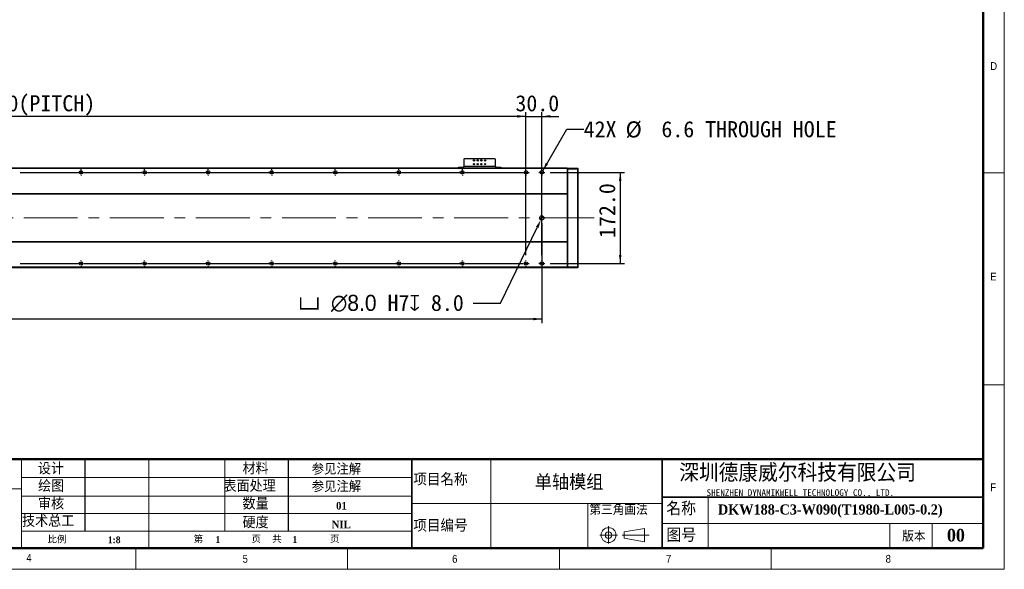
# Model space of a CAD drawing. Header units: millimetres. Extents: x 40 to 3320, y 40 to 2336.
# Tile 4 of 6: x 1461 to 3320, y 40 to 1077. Entities that reach past the tile are written whole.
import ezdxf

# ---------------------------------------------------------------- set-up
doc = ezdxf.new("R2010")
doc.units = ezdxf.units.MM
doc.header["$LTSCALE"] = 8
doc.header["$PDSIZE"] = -1
doc.linetypes.add('CENTERX2', pattern=[20.32, 12.7, -2.54, 2.54, -2.54])
doc.layers.add('DIMNS', color=7, linetype='Continuous')
doc.styles.add('SLDTEXTSTYLE0', font='Gothic.ttf', dxfattribs={"width": 0.913})
doc.styles.add('SLDTEXTSTYLE1', font='timesbd.ttf', dxfattribs={"width": 0.933})
doc.styles.add('SLDTEXTSTYLE2', font='txt', dxfattribs={"bigfont": 'bigfont'})
doc.styles.add('SLDTEXTSTYLE3', font='txt', dxfattribs={"bigfont": 'bigfont'})
doc.styles.add('SLDTEXTSTYLE4', font='txt', dxfattribs={"bigfont": 'bigfont'})
doc.styles.add('SLDTEXTSTYLE5', font='txt')
doc.styles.add('SLDTEXTSTYLE6', font='timesbd.ttf', dxfattribs={"width": 0.933, "bigfont": 'bigfont'})
doc.styles.add('SLDTEXTSTYLE7', font='txt')
doc.dimstyles.new('SLDDIMSTYLE0', dxfattribs={"dimtxt": 30.4, "dimasz": 16, "dimexe": 0, "dimexo": 0.0625, "dimgap": 7.6, "dimtad": 2, "dimdec": 1, "dimrnd": 1e-09, "dimzin": 4, "dimdsep": 46, "dimtxsty": 'SLDTEXTSTYLE7', "dimsah": 1, "dimcen": 0.09, "dimadec": 0, "dimazin": 1, "dimtfac": 1, "dimtdec": 1, "dimtmove": 0, "dimatfit": 0, "dimfxl": 0, "dimfrac": 2, "dimtolj": 1, "dimtzin": 12, "dimarcsym": 0})
doc.dimstyles.new('SLDDIMSTYLE1', dxfattribs={"dimtxt": 30.4, "dimasz": 16, "dimexe": 0, "dimexo": 0.0625, "dimgap": 7.6, "dimtad": 2, "dimdec": 1, "dimrnd": 1e-09, "dimzin": 4, "dimdsep": 46, "dimtxsty": 'SLDTEXTSTYLE7', "dimsah": 1, "dimcen": 0.09, "dimadec": 0, "dimazin": 1, "dimtfac": 1, "dimtdec": 1, "dimtofl": 0, "dimtmove": 0, "dimatfit": 3, "dimfxl": 0, "dimfrac": 2, "dimtolj": 1, "dimtzin": 12, "dimarcsym": 0})
doc.dimstyles.new('SLDDIMSTYLE4', dxfattribs={"dimtxt": 30.4, "dimasz": 16, "dimexe": 0, "dimexo": 0.0625, "dimgap": 7.6, "dimtad": 0, "dimtih": 1, "dimtoh": 1, "dimdec": 1, "dimrnd": 1e-09, "dimzin": 4, "dimdsep": 46, "dimtxsty": 'SLDTEXTSTYLE7', "dimsah": 1, "dimcen": 0, "dimadec": 0, "dimazin": 1, "dimtfac": 1, "dimtdec": 1, "dimtofl": 0, "dimtmove": 0, "dimatfit": 3, "dimfxl": 0, "dimfrac": 2, "dimtolj": 1, "dimtzin": 12, "dimarcsym": 0})
doc.dimstyles.new('SLDDIMSTYLE7', dxfattribs={"dimtxt": 30.4, "dimasz": 16, "dimexe": 0, "dimexo": 0.0625, "dimgap": 7.6, "dimtad": 0, "dimtih": 1, "dimtoh": 1, "dimdec": 1, "dimrnd": 1e-09, "dimzin": 12, "dimdsep": 46, "dimtxsty": 'SLDTEXTSTYLE7', "dimsah": 1, "dimcen": 0, "dimadec": 0, "dimazin": 3, "dimtfac": 1, "dimtdec": 1, "dimtofl": 0, "dimtmove": 0, "dimatfit": 3, "dimfxl": 0, "dimfrac": 2, "dimtolj": 1, "dimtzin": 12, "dimarcsym": 0})

# ---------------------------------------------------------------- blocks, each defined once
blk = doc.blocks.new('_D_18')
at = {"layer": 'DIMNS'}
for p, q in [((2446.7, 693), (2446.7, 504.3)), ((226.7, 686.4), (226.7, 504.3)), ((2446.7, 512.3), (226.7, 512.3))]:
    blk.add_line(p, q, dxfattribs=at)
for points in [[(226.7, 512.3), (242.7, 509.9), (242.7, 514.7)], [(2446.7, 512.3), (2430.7, 514.7), (2430.7, 509.9)]]:
    blk.add_solid(points, dxfattribs=at)
at = {"layer": 'DIMNS', "insert": (1270, 552.2), "char_height": 30.4, "attachment_point": 1, "style": 'SLDTEXTSTYLE7'}
blk.add_mtext('2220.0', dxfattribs=at)
blk = doc.blocks.new('_D_19')
at = {"layer": 'Defpoints', "color": 0}
for p in [(2448.4, 706.7), (2444.9, 699.5)]:
    blk.add_point(p, dxfattribs=at)
at = {"layer": 'DIMNS', "color": 0, "lineweight": -2}
for p, q in [((2368.7, 542.3), (2437.9, 685.1)), ((2317.2, 542.3), (2368.7, 542.3))]:
    blk.add_line(p, q, dxfattribs=at)
at = {"layer": 'DIMNS', "color": 0}
blk.add_solid([(2435.5, 686.3), (2440.3, 684), (2444.9, 699.5)], dxfattribs=at)
at = {"layer": 'DIMNS', "color": 0, "insert": (1987.3, 558.1), "char_height": 30.4, "attachment_point": 1, "style": 'SLDTEXTSTYLE7'}
blk.add_mtext('\\A1;{\\fGDT|b0|i0|c134|p2;v} {\\fMS PGothic|b0|i0|c128|p34;∅8.0} H7{\\fGDT|b0|i0|c134|p2;x} 8.0', dxfattribs=at)
blk = doc.blocks.new('_D_21')
at = {"layer": 'DIMNS'}
for p, q in [((2448.3, 792), (2493.7, 870.5)), ((2493.7, 870.5), (2525.7, 870.5))]:
    blk.add_line(p, q, dxfattribs=at)
blk.add_solid([(2448.3, 792), (2458.4, 804.7), (2454.2, 807.1)], dxfattribs=at)
at = {"layer": 'DIMNS', "char_height": 30.4, "attachment_point": 1, "style": 'SLDTEXTSTYLE7'}
for s, insert in [('42X ', (2525.7, 885.8)), ('%%c', (2604.8, 885.5)), (' 6.6 THROUGH HOLE', (2651.8, 885.8))]:
    blk.add_mtext(s, dxfattribs=dict(at, insert=insert))
blk = doc.blocks.new('_D_22')
at = {"layer": 'DIMNS'}
for p, q in [((2462.7, 789.1), (2602.7, 789.1)), ((2594.7, 789.1), (2594.7, 617.1)), ((2462.7, 617.1), (2602.7, 617.1))]:
    blk.add_line(p, q, dxfattribs=at)
for points in [[(2594.7, 789.1), (2592.3, 773.1), (2597.1, 773.1)], [(2594.7, 617.1), (2597.1, 633.1), (2592.3, 633.1)]]:
    blk.add_solid(points, dxfattribs=at)
at = {"layer": 'DIMNS', "insert": (2554.8, 665.3), "char_height": 30.4, "attachment_point": 1, "rotation": 90, "style": 'SLDTEXTSTYLE7'}
blk.add_mtext('172.0', dxfattribs=at)
blk = doc.blocks.new('_D_23')
at = {"layer": 'DIMNS'}
for p, q in [((256.7, 805.1), (256.7, 902.9)), ((2416.7, 894.9), (256.7, 894.9)), ((2416.7, 805.1), (2416.7, 902.9))]:
    blk.add_line(p, q, dxfattribs=at)
for points in [[(256.7, 894.9), (272.7, 892.5), (272.7, 897.3)], [(2416.7, 894.9), (2400.7, 897.3), (2400.7, 892.5)]]:
    blk.add_solid(points, dxfattribs=at)
at = {"layer": 'DIMNS', "char_height": 30.4, "attachment_point": 1, "style": 'SLDTEXTSTYLE7'}
for s, insert in [('2160.0', (1132.8, 934.8)), ('=18×120.0(PITCH)', (1251.6, 934.8))]:
    blk.add_mtext(s, dxfattribs=dict(at, insert=insert))
blk = doc.blocks.new('_D_25')
at = {"layer": 'DIMNS'}
for p, q in [((2416.7, 894.9), (2384.7, 894.9)), ((2416.7, 633.1), (2416.7, 902.9)), ((2416.7, 894.9), (2446.7, 894.9)), ((2446.7, 633.1), (2446.7, 902.9)), ((2446.7, 894.9), (2478.7, 894.9))]:
    blk.add_line(p, q, dxfattribs=at)
for points in [[(2416.7, 894.9), (2400.7, 897.3), (2400.7, 892.5)], [(2446.7, 894.9), (2462.7, 892.5), (2462.7, 897.3)]]:
    blk.add_solid(points, dxfattribs=at)
at = {"layer": 'DIMNS', "insert": (2396.8, 934.8), "char_height": 30.4, "attachment_point": 1, "style": 'SLDTEXTSTYLE7'}
blk.add_mtext('30.0', dxfattribs=at)
blk = doc.blocks.new('SW_CENTERMARKSYMBOL_0')
at = {"layer": 'DIMNS', "color": 0}
for p, q in [((1200, 5.08), (1200, 5.84)), ((1200, 0), (1200, 2.54)), ((1200, 0), (1200, 2.54)), ((1200, 0), (1200, 2.54)), ((1200, 0), (1200, 2.54)), ((1200, 0), (1200, 2.54)), ((1200, 0), (1200, 2.54)), ((1200, 0), (1200, 2.54)), ((1200, 0), (1200, 2.54)), ((1320, 5.08), (1320, 5.84)), ((1320, 0), (1320, 2.54)), ((1320, 0), (1320, 2.54)), ((1320, 0), (1320, 2.54)), ((1320, 0), (1320, 2.54)), ((1320, 0), (1320, 2.54)), ((1320, 0), (1320, 2.54)), ((1320, 0), (1320, 2.54)), ((1440, 5.08), (1440, 5.84)), ((1440, 0), (1440, 2.54)), ((1440, 0), (1440, 2.54)), ((1440, 0), (1440, 2.54)), ((1440, 0), (1440, 2.54)), ((1440, 0), (1440, 2.54)), ((1440, 0), (1440, 2.54)), ((1560, 5.08), (1560, 5.84)), ((1560, 0), (1560, 2.54)), ((1560, 0), (1560, 2.54)), ((1560, 0), (1560, 2.54)), ((1560, 0), (1560, 2.54)), ((1560, 0), (1560, 2.54)), ((1680, 5.08), (1680, 5.84)), ((1680, 0), (1680, 2.54)), ((1680, 0), (1680, 2.54)), ((1680, 0), (1680, 2.54)), ((1680, 0), (1680, 2.54)), ((1800, 5.08), (1800, 5.84)), ((1800, 0), (1800, 2.54)), ((1800, 0), (1800, 2.54)), ((1800, 0), (1800, 2.54)), ((1920, 5.08), (1920, 5.84)), ((1920, 0), (1920, 2.54)), ((1920, 0), (1920, 2.54)), ((2040, 5.08), (2040, 5.84)), ((2040, 0), (2040, 2.54)), ((1085.08, 0), (1085.84, 0)), ((1085.08, 0), (1085.84, 0)), ((1085.08, 0), (1194.92, 0)), ((1194.92, 0), (1194.16, 0)), ((1200, 0), (1197.46, 0)), ((1200, 0), (1197.46, 0)), ((1200, 0), (1197.46, 0)), ((1200, 0), (1197.46, 0)), ((1200, 0), (1197.46, 0)), ((1200, 0), (1197.46, 0)), ((1200, 0), (1197.46, 0)), ((1200, 0), (1197.46, 0)), ((1200, 0), (1200, -2.54)), ((1200, 0), (1202.54, 0)), ((1200, 0), (1200, -2.54)), ((1200, 0), (1202.54, 0)), ((1200, 0), (1200, -2.54)), ((1200, 0), (1202.54, 0)), ((1200, 0), (1200, -2.54)), ((1200, 0), (1202.54, 0)), ((1200, 0), (1200, -2.54)), ((1200, 0), (1202.54, 0)), ((1200, 0), (1200, -2.54)), ((1200, 0), (1202.54, 0)), ((1200, 0), (1200, -2.54)), ((1200, 0), (1202.54, 0)), ((1200, 0), (1200, -2.54)), ((1200, 0), (1202.54, 0)), ((1200, -5.08), (1200, -5.84)), ((1205.08, 0), (1205.84, 0)), ((1205.08, 0), (1314.92, 0)), ((1314.92, 0), (1314.16, 0)), ((1314.92, 0), (1314.16, 0)), ((1320, 0), (1317.46, 0)), ((1320, 0), (1317.46, 0)), ((1320, 0), (1317.46, 0)), ((1320, 0), (1317.46, 0)), ((1320, 0), (1317.46, 0)), ((1320, 0), (1317.46, 0)), ((1320, 0), (1317.46, 0)), ((1320, 0), (1320, -2.54)), ((1320, 0), (1322.54, 0)), ((1320, 0), (1320, -2.54)), ((1320, 0), (1322.54, 0)), ((1320, 0), (1320, -2.54)), ((1320, 0), (1322.54, 0)), ((1320, 0), (1320, -2.54)), ((1320, 0), (1322.54, 0)), ((1320, 0), (1320, -2.54)), ((1320, 0), (1322.54, 0)), ((1320, 0), (1320, -2.54)), ((1320, 0), (1322.54, 0)), ((1320, 0), (1320, -2.54)), ((1320, 0), (1322.54, 0)), ((1320, -5.08), (1320, -5.84)), ((1325.08, 0), (1325.84, 0)), ((1325.08, 0), (1325.84, 0)), ((1325.08, 0), (1434.92, 0)), ((1434.92, 0), (1434.16, 0)), ((1440, 0), (1437.46, 0)), ((1440, 0), (1437.46, 0)), ((1440, 0), (1437.46, 0)), ((1440, 0), (1437.46, 0)), ((1440, 0), (1437.46, 0)), ((1440, 0), (1437.46, 0)), ((1440, 0), (1440, -2.54)), ((1440, 0), (1442.54, 0)), ((1440, 0), (1440, -2.54)), ((1440, 0), (1442.54, 0)), ((1440, 0), (1440, -2.54)), ((1440, 0), (1442.54, 0)), ((1440, 0), (1440, -2.54)), ((1440, 0), (1442.54, 0)), ((1440, 0), (1440, -2.54)), ((1440, 0), (1442.54, 0)), ((1440, 0), (1440, -2.54)), ((1440, 0), (1442.54, 0)), ((1440, -5.08), (1440, -5.84)), ((1445.08, 0), (1445.84, 0)), ((1445.08, 0), (1554.92, 0)), ((1554.92, 0), (1554.16, 0)), ((1560, 0), (1557.46, 0)), ((1560, 0), (1557.46, 0)), ((1560, 0), (1557.46, 0)), ((1560, 0), (1557.46, 0)), ((1560, 0), (1557.46, 0)), ((1560, 0), (1560, -2.54)), ((1560, 0), (1562.54, 0)), ((1560, 0), (1560, -2.54)), ((1560, 0), (1562.54, 0)), ((1560, 0), (1560, -2.54)), ((1560, 0), (1562.54, 0)), ((1560, 0), (1560, -2.54)), ((1560, 0), (1562.54, 0)), ((1560, 0), (1560, -2.54)), ((1560, 0), (1562.54, 0)), ((1560, -5.08), (1560, -5.84)), ((1565.08, 0), (1565.84, 0)), ((1565.08, 0), (1674.92, 0)), ((1674.92, 0), (1674.16, 0)), ((1674.92, 0), (1674.16, 0)), ((1680, 0), (1677.46, 0)), ((1680, 0), (1677.46, 0)), ((1680, 0), (1677.46, 0)), ((1680, 0), (1677.46, 0)), ((1680, 0), (1680, -2.54)), ((1680, 0), (1682.54, 0)), ((1680, 0), (1680, -2.54)), ((1680, 0), (1682.54, 0)), ((1680, 0), (1680, -2.54)), ((1680, 0), (1682.54, 0)), ((1680, 0), (1680, -2.54)), ((1680, 0), (1682.54, 0)), ((1680, -5.08), (1680, -5.84)), ((1685.08, 0), (1685.84, 0)), ((1685.08, 0), (1685.84, 0)), ((1685.08, 0), (1794.92, 0)), ((1794.92, 0), (1794.16, 0)), ((1800, 0), (1797.46, 0)), ((1800, 0), (1797.46, 0)), ((1800, 0), (1797.46, 0)), ((1800, 0), (1800, -2.54)), ((1800, 0), (1802.54, 0)), ((1800, 0), (1800, -2.54)), ((1800, 0), (1802.54, 0)), ((1800, 0), (1800, -2.54)), ((1800, 0), (1802.54, 0)), ((1800, -5.08), (1800, -5.84)), ((1805.08, 0), (1805.84, 0)), ((1805.08, 0), (1914.92, 0)), ((1914.92, 0), (1914.16, 0)), ((1920, 0), (1917.46, 0)), ((1920, 0), (1917.46, 0)), ((1920, 0), (1920, -2.54)), ((1920, 0), (1922.54, 0)), ((1920, 0), (1920, -2.54)), ((1920, 0), (1922.54, 0)), ((1920, -5.08), (1920, -5.84)), ((1925.08, 0), (1925.84, 0)), ((1925.08, 0), (2034.92, 0)), ((2040, 0), (2037.46, 0)), ((2040, 0), (2040, -2.54)), ((2040, 0), (2042.54, 0)), ((2040, -5.08), (2040, -5.84)), ((2045.08, 0), (2045.84, 0))]:
    blk.add_line(p, q, dxfattribs=at)
blk = doc.blocks.new('SW_CENTERMARKSYMBOL_1')
at = {"layer": 'DIMNS', "color": 0}
for p, q in [((1080, 5.08), (1080, 5.84)), ((1080, 0), (1080, 2.54)), ((1080, 0), (1080, 2.54)), ((1080, 0), (1080, 2.54)), ((1080, 0), (1080, 2.54)), ((1080, 0), (1080, 2.54)), ((1080, 0), (1080, 2.54)), ((1080, 0), (1080, 2.54)), ((1080, 0), (1080, 2.54)), ((1200, 5.08), (1200, 5.84)), ((1200, 0), (1200, 2.54)), ((1200, 0), (1200, 2.54)), ((1200, 0), (1200, 2.54)), ((1200, 0), (1200, 2.54)), ((1200, 0), (1200, 2.54)), ((1200, 0), (1200, 2.54)), ((1200, 0), (1200, 2.54)), ((1320, 5.08), (1320, 5.84)), ((1320, 0), (1320, 2.54)), ((1320, 0), (1320, 2.54)), ((1320, 0), (1320, 2.54)), ((1320, 0), (1320, 2.54)), ((1320, 0), (1320, 2.54)), ((1320, 0), (1320, 2.54)), ((1440, 5.08), (1440, 5.84)), ((1440, 0), (1440, 2.54)), ((1440, 0), (1440, 2.54)), ((1440, 0), (1440, 2.54)), ((1440, 0), (1440, 2.54)), ((1440, 0), (1440, 2.54)), ((1560, 5.08), (1560, 5.84)), ((1560, 0), (1560, 2.54)), ((1560, 0), (1560, 2.54)), ((1560, 0), (1560, 2.54)), ((1560, 0), (1560, 2.54)), ((1680, 5.08), (1680, 5.84)), ((1680, 0), (1680, 2.54)), ((1680, 0), (1680, 2.54)), ((1680, 0), (1680, 2.54)), ((1800, 5.08), (1800, 5.84)), ((1800, 0), (1800, 2.54)), ((1800, 0), (1800, 2.54)), ((1920, 5.08), (1920, 5.84)), ((1920, 0), (1920, 2.54)), ((965.08, 0), (965.84, 0)), ((965.08, 0), (965.84, 0)), ((965.08, 0), (1074.92, 0)), ((1074.92, 0), (1074.16, 0)), ((1074.92, 0), (1074.16, 0)), ((1080, 0), (1077.46, 0)), ((1080, 0), (1077.46, 0)), ((1080, 0), (1077.46, 0)), ((1080, 0), (1077.46, 0)), ((1080, 0), (1077.46, 0)), ((1080, 0), (1077.46, 0)), ((1080, 0), (1077.46, 0)), ((1080, 0), (1077.46, 0)), ((1080, 0), (1080, -2.54)), ((1080, 0), (1082.54, 0)), ((1080, 0), (1080, -2.54)), ((1080, 0), (1082.54, 0)), ((1080, 0), (1080, -2.54)), ((1080, 0), (1082.54, 0)), ((1080, 0), (1080, -2.54)), ((1080, 0), (1082.54, 0)), ((1080, 0), (1080, -2.54)), ((1080, 0), (1082.54, 0)), ((1080, 0), (1080, -2.54)), ((1080, 0), (1082.54, 0)), ((1080, 0), (1080, -2.54)), ((1080, 0), (1082.54, 0)), ((1080, 0), (1080, -2.54)), ((1080, 0), (1082.54, 0)), ((1080, -5.08), (1080, -5.84)), ((1085.08, 0), (1085.84, 0)), ((1085.08, 0), (1085.84, 0)), ((1085.08, 0), (1194.92, 0)), ((1194.92, 0), (1194.16, 0)), ((1200, 0), (1197.46, 0)), ((1200, 0), (1197.46, 0)), ((1200, 0), (1197.46, 0)), ((1200, 0), (1197.46, 0)), ((1200, 0), (1197.46, 0)), ((1200, 0), (1197.46, 0)), ((1200, 0), (1197.46, 0)), ((1200, 0), (1200, -2.54)), ((1200, 0), (1202.54, 0)), ((1200, 0), (1200, -2.54)), ((1200, 0), (1202.54, 0)), ((1200, 0), (1200, -2.54)), ((1200, 0), (1202.54, 0)), ((1200, 0), (1200, -2.54)), ((1200, 0), (1202.54, 0)), ((1200, 0), (1200, -2.54)), ((1200, 0), (1202.54, 0)), ((1200, 0), (1200, -2.54)), ((1200, 0), (1202.54, 0)), ((1200, 0), (1200, -2.54)), ((1200, 0), (1202.54, 0)), ((1200, -5.08), (1200, -5.84)), ((1205.08, 0), (1205.84, 0)), ((1205.08, 0), (1314.92, 0)), ((1314.92, 0), (1314.16, 0)), ((1320, 0), (1317.46, 0)), ((1320, 0), (1317.46, 0)), ((1320, 0), (1317.46, 0)), ((1320, 0), (1317.46, 0)), ((1320, 0), (1317.46, 0)), ((1320, 0), (1317.46, 0)), ((1320, 0), (1320, -2.54)), ((1320, 0), (1322.54, 0)), ((1320, 0), (1320, -2.54)), ((1320, 0), (1322.54, 0)), ((1320, 0), (1320, -2.54)), ((1320, 0), (1322.54, 0)), ((1320, 0), (1320, -2.54)), ((1320, 0), (1322.54, 0)), ((1320, 0), (1320, -2.54)), ((1320, 0), (1322.54, 0)), ((1320, 0), (1320, -2.54)), ((1320, 0), (1322.54, 0)), ((1320, -5.08), (1320, -5.84)), ((1325.08, 0), (1325.84, 0)), ((1325.08, 0), (1434.92, 0)), ((1434.92, 0), (1434.16, 0)), ((1440, 0), (1437.46, 0)), ((1440, 0), (1437.46, 0)), ((1440, 0), (1437.46, 0)), ((1440, 0), (1437.46, 0)), ((1440, 0), (1437.46, 0)), ((1440, 0), (1440, -2.54)), ((1440, 0), (1442.54, 0)), ((1440, 0), (1440, -2.54)), ((1440, 0), (1442.54, 0)), ((1440, 0), (1440, -2.54)), ((1440, 0), (1442.54, 0)), ((1440, 0), (1440, -2.54)), ((1440, 0), (1442.54, 0)), ((1440, 0), (1440, -2.54)), ((1440, 0), (1442.54, 0)), ((1440, -5.08), (1440, -5.84)), ((1445.08, 0), (1445.84, 0)), ((1445.08, 0), (1554.92, 0)), ((1554.92, 0), (1554.16, 0)), ((1560, 0), (1557.46, 0)), ((1560, 0), (1557.46, 0)), ((1560, 0), (1557.46, 0)), ((1560, 0), (1557.46, 0)), ((1560, 0), (1560, -2.54)), ((1560, 0), (1562.54, 0)), ((1560, 0), (1560, -2.54)), ((1560, 0), (1562.54, 0)), ((1560, 0), (1560, -2.54)), ((1560, 0), (1562.54, 0)), ((1560, 0), (1560, -2.54)), ((1560, 0), (1562.54, 0)), ((1560, -5.08), (1560, -5.84)), ((1565.08, 0), (1565.84, 0)), ((1565.08, 0), (1674.92, 0)), ((1674.92, 0), (1674.16, 0)), ((1680, 0), (1677.46, 0)), ((1680, 0), (1677.46, 0)), ((1680, 0), (1677.46, 0)), ((1680, 0), (1680, -2.54)), ((1680, 0), (1682.54, 0)), ((1680, 0), (1680, -2.54)), ((1680, 0), (1682.54, 0)), ((1680, 0), (1680, -2.54)), ((1680, 0), (1682.54, 0)), ((1680, -5.08), (1680, -5.84)), ((1685.08, 0), (1685.84, 0)), ((1685.08, 0), (1794.92, 0)), ((1794.92, 0), (1794.16, 0)), ((1800, 0), (1797.46, 0)), ((1800, 0), (1797.46, 0)), ((1800, 0), (1800, -2.54)), ((1800, 0), (1802.54, 0)), ((1800, 0), (1800, -2.54)), ((1800, 0), (1802.54, 0)), ((1800, -5.08), (1800, -5.84)), ((1805.08, 0), (1805.84, 0)), ((1805.08, 0), (1914.92, 0)), ((1920, 0), (1917.46, 0)), ((1920, 0), (1920, -2.54)), ((1920, 0), (1922.54, 0)), ((1920, -5.08), (1920, -5.84)), ((1925.08, 0), (1925.84, 0))]:
    blk.add_line(p, q, dxfattribs=at)
blk = doc.blocks.new('SW_CENTERMARKSYMBOL_2')
at = {"layer": 'DIMNS', "color": 0}
for p, q in [((-5.08, 0), (-5.84, 0)), ((0, 0), (-2.54, 0)), ((0, 5.08), (0, 5.84)), ((0, 0), (0, 2.54)), ((0, 0), (0, -2.54)), ((0, 0), (2.54, 0)), ((5.08, 0), (5.84, 0)), ((0, -5.08), (0, -5.84))]:
    blk.add_line(p, q, dxfattribs=at)
blk = doc.blocks.new('SW_CENTERMARKSYMBOL_3')
at = {"layer": 'DIMNS', "color": 0}
for p, q in [((-5.08, 0), (-5.84, 0)), ((0, 0), (-2.54, 0)), ((0, 5.08), (0, 5.84)), ((0, 0), (0, 2.54)), ((0, 0), (0, -2.54)), ((0, 0), (2.54, 0)), ((5.08, 0), (5.84, 0)), ((0, -5.08), (0, -5.84))]:
    blk.add_line(p, q, dxfattribs=at)
blk = doc.blocks.new('SW_DOWELSYMBOL_4')
at = {"linetype": 'Continuous', "lineweight": 18}
h = blk.add_hatch(color=0, dxfattribs=at)
edge = h.paths.add_edge_path(flags=0)
edge.add_arc((0, 0), 4, 180, 270)
edge.add_line((0, -4), (0, 0))
edge.add_line((0, 0), (-4, 0))
h = blk.add_hatch(color=0, dxfattribs=at)
edge = h.paths.add_edge_path(flags=0)
edge.add_arc((0, 0), 4, 0, 90)
edge.add_line((0, 4), (0, 0))
edge.add_line((0, 0), (4, 0))
at = {"layer": 'DIMNS', "color": 0}
blk.add_circle((0, 0), 4, dxfattribs=at)

msp = doc.modelspace()

# ---------------------------------------------------------------- linework, layer by layer
at = {"color": 7, "linetype": 'Continuous', "lineweight": 18}
for p, q in [((3320, 40), (3320, 2336)), ((3280, 2296), (3280, 80)), ((3280, 788), (3320, 788)), ((3280, 388), (3320, 388)), ((1464, 248), (1464, 220)), ((1464, 192), (1464, 248)), ((1464, 220), (1464, 248)), ((1704.336839, 248), (1704.336839, 80)), ((1848, 248), (1848, 112.0474543)), ((2350.6031435, 248), (2350.6031435, 80)), ((1464, 192), (1464, 220)), ((1464, 213.2644636), (2201.4758613, 213.2644636)), ((1464, 192), (1171.7559834, 192)), ((1464, 192), (1464, 80)), ((1464, 178.0393756), (2201.4758613, 178.0393756)), ((2760.7398642, 176), (2760.7398642, 80)), ((2201.4758613, 164), (2674.0064972, 164)), ((2533.8235685, 164), (2533.8235685, 80)), ((1464, 145.0437235), (2201.4758613, 145.0437235)), ((2201.4758613, 112.0474543), (1464, 112.0474543)), ((2572.6369816, 121.1881967), (2572.6369816, 88.504689)), ((2601.9065866, 110.5499805), (2640.7500893, 117.2694797)), ((2640.7500893, 117.2694797), (2640.7500893, 91.683194)), ((2674.0064972, 126.7204382), (3280, 126.7204382)), ((3104, 126.7204382), (3104, 80)), ((3184, 126.7204382), (3184, 80)), ((2555.9987653, 104.5499805), (2589.6093225, 104.5499805)), ((2598.4402248, 104.5499805), (2649.5575626, 104.5499805)), ((2601.9065866, 98.5499805), (2601.9065866, 110.5499805)), ((2601.9065866, 98.5499805), (2640.7500893, 91.683194)), ((80, 80), (3280, 80)), ((984, 80), (3280, 80)), ((1680, 40), (1680, 80)), ((2080, 80), (2080, 40)), ((2480, 40), (2480, 80)), ((2880, 80), (2880, 40)), ((40, 40), (3320, 40))]:
    msp.add_line(p, q, dxfattribs=at)
at = {"color": 7, "linetype": 'Continuous', "lineweight": 50}
for p, q in [((3280, 2296), (3280, 80)), ((1171.7559834, 248), (1464, 248)), ((3280, 248), (1464, 248)), ((80, 80), (3280, 80))]:
    msp.add_line(p, q, dxfattribs=at)
at = {"color": 7, "linetype": 'Continuous', "lineweight": 25}
for p, q in [((2300.1755051, 814.939026), (2299.1754584, 813.9390239)), ((2299.1754584, 813.9390239), (2299.1754584, 800.1390287)), ((2359.1755204, 800.1390287), (2299.1754584, 800.1390287)), ((2299.1754584, 797.1390227), (2299.1754584, 800.1390287)), ((2358.1754736, 814.939026), (2300.1755051, 814.939026)), ((2359.1755204, 813.9390239), (2358.1754736, 814.939026)), ((2359.1755204, 800.1390287), (2359.1755204, 813.9390239)), ((2359.1755204, 800.1390287), (2359.1755204, 797.1390227)), ((2494.6754746, 797.1390227), (178.6754898, 797.1390227)), ((2494.6754746, 796.1390281), (178.6754898, 796.1390281)), ((2289.1754679, 797.1390227), (2289.1754679, 799.1390267)), ((2289.1754679, 799.1390267), (2290.1755146, 799.1390267)), ((2290.1755146, 799.1390267), (2290.1755146, 797.1390227)), ((2290.1755146, 799.1390267), (2298.1755309, 799.1390267)), ((2298.1755309, 799.1390267), (2298.1755309, 797.1390227)), ((2299.1754584, 799.1390267), (2298.1755309, 799.1390267)), ((2360.1754479, 799.1390267), (2359.1755204, 799.1390267)), ((2360.1754479, 799.1390267), (2360.1754479, 797.1390227)), ((2360.1754479, 799.1390267), (2368.1754641, 799.1390267)), ((2368.1754641, 797.1390227), (2368.1754641, 799.1390267)), ((2368.1754641, 799.1390267), (2369.1755108, 799.1390267)), ((2369.1755108, 799.1390267), (2369.1755108, 797.1390227)), ((2494.6754746, 796.839025), (2494.9755244, 797.1390227)), ((2494.6754746, 797.1390227), (2494.6754746, 796.1390281)), ((2494.6754746, 796.1390281), (2494.6754746, 748.639025)), ((2494.6754746, 795.0147653), (2494.9755244, 795.1390261)), ((2494.9755244, 797.1390227), (2494.9755244, 795.1390261)), ((2494.9755244, 797.1390227), (2514.3755249, 797.1390227)), ((2494.9755244, 795.1390261), (2494.9755244, 611.1390257)), ((2514.3755249, 795.1390261), (2494.9755244, 795.1390261)), ((2514.3755249, 795.1390261), (2514.3755249, 797.1390227)), ((2514.6754555, 796.839025), (2514.3755249, 797.1390227)), ((2514.3755249, 611.1390257), (2514.3755249, 795.1390261)), ((2514.6754555, 795.0147653), (2514.3755249, 795.1390261)), ((2514.6754555, 796.839025), (2514.6754555, 795.0147653)), ((2514.6754555, 795.0147653), (2514.6754555, 611.2632865)), ((2494.6754746, 748.639025), (178.6754898, 748.639025)), ((2494.6754746, 748.139024), (178.6754898, 748.139024)), ((2494.6754746, 748.639025), (2494.6754746, 748.139024)), ((2494.6754746, 748.139024), (2494.6754746, 658.1390241)), ((2494.6754746, 658.1390241), (178.6754898, 658.1390241)), ((2494.6754746, 657.6390268), (178.6754898, 657.6390268)), ((2494.6754746, 658.1390241), (2494.6754746, 657.6390268)), ((2494.6754746, 657.6390268), (2494.6754746, 610.1390237)), ((2494.6754746, 610.1390237), (178.6754898, 610.1390237)), ((2494.6754746, 609.1390291), (178.6754898, 609.1390291)), ((2494.6754746, 611.2632865), (2494.9755244, 611.1390257)), ((2494.6754746, 610.1390237), (2494.6754746, 609.1390291)), ((2494.6754746, 609.4390267), (2494.9755244, 609.1390291)), ((2494.9755244, 611.1390257), (2494.9755244, 609.1390291)), ((2494.9755244, 611.1390257), (2514.3755249, 611.1390257)), ((2514.3755249, 609.1390291), (2494.9755244, 609.1390291)), ((2514.6754555, 611.2632865), (2514.3755249, 611.1390257)), ((2514.3755249, 609.1390291), (2514.3755249, 611.1390257)), ((2514.6754555, 609.4390267), (2514.3755249, 609.1390291)), ((2514.6754555, 611.2632865), (2514.6754555, 609.4390267))]:
    msp.add_line(p, q, dxfattribs=at)
at = {"color": 7, "linetype": 'Continuous', "lineweight": 35}
for p, q in [((2201.4758613, 248), (2201.4758613, 80)), ((2674.0064972, 248), (2674.0064972, 80)), ((2674.0064972, 176), (3280, 176))]:
    msp.add_line(p, q, dxfattribs=at)
at = {"color": 7, "linetype": 'Continuous', "lineweight": 25}
for centre, radius in [((2318.6754822, 811.6390258), 1.25), ((2318.6754822, 804.6390258), 1.25), ((2325.6754822, 811.6390258), 1.25), ((2325.6754822, 804.6390258), 1.25), ((2332.6754822, 811.6390258), 1.25), ((2332.6754822, 804.6390258), 1.25), ((2339.6754822, 811.6390258), 1.25), ((2339.6754822, 804.6390258), 1.25), ((1576.6754822, 789.1390258), 3.3), ((1696.6754822, 789.1390258), 3.3), ((1816.6754822, 789.1390258), 3.3), ((1936.6754822, 789.1390258), 3.3), ((2056.6754822, 789.1390258), 3.3), ((2176.6754822, 789.1390258), 3.3), ((2296.6754822, 789.1390258), 3.3), ((2416.6754822, 789.1390258), 3.3), ((2446.6754822, 789.1390258), 3.3), ((2446.6754822, 703.1390258), 4), ((1576.6754822, 617.1390258), 3.3), ((1696.6754822, 617.1390258), 3.3), ((1816.6754822, 617.1390258), 3.3), ((1936.6754822, 617.1390258), 3.3), ((2056.6754822, 617.1390258), 3.3), ((2176.6754822, 617.1390258), 3.3), ((2296.6754822, 617.1390258), 3.3), ((2416.6754822, 617.1390258), 3.3), ((2446.6754822, 617.1390258), 3.3)]:
    msp.add_circle(centre, radius, dxfattribs=at)
at = {"color": 7, "linetype": 'Continuous', "lineweight": 18}
for radius in [14, 6]:
    msp.add_circle((2572.6369816, 104.5499805), radius, dxfattribs=at)
at = {"layer": 'DIMNS', "linetype": 'CENTERX2', "lineweight": 18}
msp.add_line((2545.4754822, 703.1390258), (127.8754822, 703.1390258), dxfattribs=at)
at = {"layer": 'DIMNS', "color": 7}
for p, q in [((1584.2007008, 112.0474543), (1584.2007008, 248)), ((1967.4614906, 248), (1967.4614906, 112.0474543))]:
    msp.add_line(p, q, dxfattribs=at)

# ---------------------------------------------------------------- block references
at = {"layer": 'DIMNS'}
for name, p in [('SW_CENTERMARKSYMBOL_0', (376.6754822, 789.1390258)), ('SW_CENTERMARKSYMBOL_2', (2446.6754822, 789.1390258)), ('SW_DOWELSYMBOL_4', (2446.6754822, 703.1390258)), ('SW_CENTERMARKSYMBOL_1', (496.6754822, 617.1390258)), ('SW_CENTERMARKSYMBOL_3', (2446.6754822, 617.1390258))]:
    msp.add_blockref(name, p, dxfattribs=at)

# ---------------------------------------------------------------- texts
at = {"color": 7, "linetype": 'Continuous', "lineweight": 0}
for s, insert, char_height, attachment_point, style in [('D', (3293.3333333, 997.1704528), 14.8166667, 1, 'SLDTEXTSTYLE0'), ('E', (3293.3333333, 599.9106936), 14.8166667, 1, 'SLDTEXTSTYLE0'), ('设计', (1495.0304099, 241.3756797), 22.4, 1, 'SLDTEXTSTYLE3'), ('材料', (1881.5122528, 241.3756797), 22.4, 1, 'SLDTEXTSTYLE3'), ('参见注解', (2012.291056, 239.6526885), 21.16666667, 1, 'SLDTEXTSTYLE2'), ('深圳德康威尔科技有限公司', (2706.035275, 238.9403364), 33.866666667, 1, 'SLDTEXTSTYLE4'), ('项目名称', (2204.0318544, 221.2187739), 23.28333333, 1, 'SLDTEXTSTYLE3'), ('绘图', (1495.5048517, 208.5268063), 22.4, 1, 'SLDTEXTSTYLE3'), ('表面处理', (1845.5643389, 208.5268063), 22.4, 1, 'SLDTEXTSTYLE3'), ('参见注解', (2012.291056, 206.8038151), 21.16666667, 1, 'SLDTEXTSTYLE2'), ('单轴模组', (2433.5196309, 217.9086348), 25.4, 1, 'SLDTEXTSTYLE6'), ('SHENZHEN DYNAMIKWELL TECHNOLOGY CO., LTD.', (2757.7422597, 191.0601178), 12.7, 1, 'SLDTEXTSTYLE5'), ('F', (3293.3333333, 202.2338134), 14.8166667, 1, 'SLDTEXTSTYLE0'), ('审核', (1495.2404082, 175.1148112), 22.4, 1, 'SLDTEXTSTYLE3'), ('数量', (1881.5744726, 175.1148112), 22.4, 1, 'SLDTEXTSTYLE3'), ('01', (2058.1738948, 167.1093645), 14.4, 1, 'SLDTEXTSTYLE1'), ('名称', (2681.7878779, 167.243517), 25.4, 1, 'SLDTEXTSTYLE3'), ('DKW188-C3-W090(T1980-L005-0.2)', (2779.2438769, 162.3900317), 19.05, 1, 'SLDTEXTSTYLE1'), ('技术总工', (1465.166365, 142.3958087), 22.4, 1, 'SLDTEXTSTYLE3'), ('硬度', (1881.5861402, 139.7153961), 22.4, 1, 'SLDTEXTSTYLE3'), ('NIL', (2049.9038947, 131.7099494), 14.4, 1, 'SLDTEXTSTYLE1'), ('项目编号', (2204.0318544, 134.0506042), 23.28333333, 1, 'SLDTEXTSTYLE3'), ('图号', (2682.128891, 117.170145), 25.4, 1, 'SLDTEXTSTYLE3'), ('版本', (3127.1953082, 112.3594717), 20, 1, 'SLDTEXTSTYLE3'), ('00', (3228.6372553, 116.3460171), 24, 2, 'SLDTEXTSTYLE1'), ('比例', (1513.2601137, 102.0862582), 12.8, 1, 'SLDTEXTSTYLE3'), ('1:8', (1627.0750032, 102.0796202), 12.8, 1, 'SLDTEXTSTYLE1'), ('第        页', (1789.3223946, 102.5651891), 12.8, 1, 'SLDTEXTSTYLE3'), ('1', (1830.3180401, 102.5585511), 12.8, 1, 'SLDTEXTSTYLE1'), ('共        页', (1937.4933412, 102.5651891), 12.8, 1, 'SLDTEXTSTYLE3'), ('1', (1975.7024214, 102.5585511), 12.8, 1, 'SLDTEXTSTYLE1'), ('4', (1473.3333333, 69.1704848), 14.8166667, 1, 'SLDTEXTSTYLE0'), ('5', (1881.5851378, 67.1747364), 14.8166667, 1, 'SLDTEXTSTYLE0'), ('6', (2277.2582016, 67.1747364), 14.8166667, 1, 'SLDTEXTSTYLE0'), ('7', (2681.1653799, 67.1747364), 14.8166667, 1, 'SLDTEXTSTYLE0'), ('8', (3095.8188424, 67.1747364), 14.8166667, 1, 'SLDTEXTSTYLE0')]:
    msp.add_mtext(s, dxfattribs=dict(at, insert=insert, char_height=char_height, attachment_point=attachment_point, style=style))
at = {"layer": 'DIMNS', "color": 7, "insert": (2536.4839625, 162.4328436), "char_height": 20, "attachment_point": 1, "style": 'SLDTEXTSTYLE3'}
msp.add_mtext('第三角画法', dxfattribs=at)

# ---------------------------------------------------------------- dimensions: what is measured, and where the dimension line sits
at = {"layer": 'DIMNS'}
dim = msp.add_linear_dim(base=(256.6754822, 894.9390258), p1=(2416.6754822, 794.9790258), p2=(256.6754822, 794.9790258), text='<>=18×120.0(PITCH)', dimstyle='SLDDIMSTYLE1', dxfattribs=at)
dim.commit()
dim.dimension.update_dxf_attribs({"geometry": '_D_23', "text_midpoint": (1357.5773964, 894.9390258), "dimtype": 160})
for base, p1, p2, dimstyle, picture, middle in [((2446.6754822, 894.9390258), (2416.6754822, 622.9790258), (2446.6754822, 622.9790258), 'SLDDIMSTYLE0', '_D_25', (2434.2328203, 894.9390258)), ((226.6754822, 512.3389227), (2446.6754822, 703.1390258), (226.6754822, 696.5990258), 'SLDDIMSTYLE1', '_D_18', (1329.3764325, 512.3389227))]:
    dim = msp.add_linear_dim(base=base, p1=p1, p2=p2, dimstyle=dimstyle, dxfattribs=at)
    dim.commit()
    dim.dimension.update_dxf_attribs({"geometry": picture, "text_midpoint": middle, "dimtype": 160})
for p1, p2, text, dimstyle, picture, middle in [((2445.0254822, 786.2811419), (2448.3254822, 791.9969096), '42X <> THROUGH HOLE\\P', 'SLDDIMSTYLE7', '_D_21', (2776.5134759, 870.521638)), ((2448.4207339, 706.7382057), (2444.9302305, 699.5398458), '{\\fGDT|b0|i0|c134|p2;v} {\\fMS PGothic|b0|i0|c128|p34;<>} H7{\\fGDT|b0|i0|c134|p2;x} 8.0', 'SLDDIMSTYLE4', '_D_19', (2148.4146448, 542.3442714))]:
    dim = msp.add_diameter_dim_2p(p1=p1, p2=p2, text=text, dimstyle=dimstyle, dxfattribs=at)
    dim.commit()
    dim.dimension.update_dxf_attribs({"geometry": picture, "text_midpoint": middle, "dimtype": 163})
dim = msp.add_linear_dim(base=(2594.6754822, 617.1390258), p1=(2452.5154822, 789.1390258), p2=(2452.5154822, 617.1390258), angle=90, dimstyle='SLDDIMSTYLE0', dxfattribs=at)
dim.commit()
dim.dimension.update_dxf_attribs({"geometry": '_D_22', "text_midpoint": (2594.6754822, 713.7318372), "dimtype": 160})

doc.saveas('drawing.dxf')
